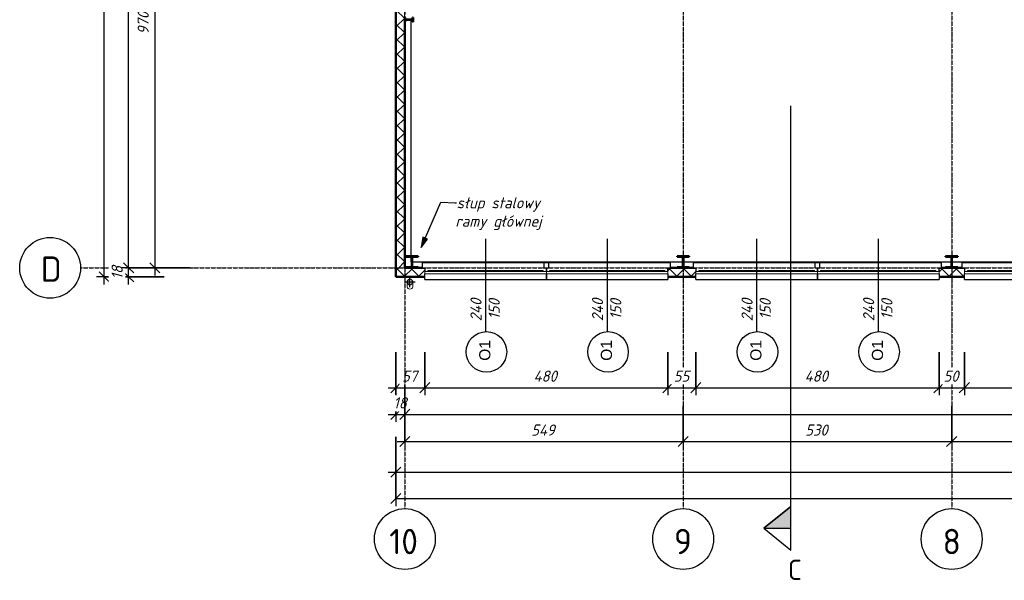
# Model space of a CAD drawing. Header units: millimetres. Extents: x -31072 to 35108, y -23925 to 16310.
# Tile 1 of 10: x -31072 to -11639, y -23826 to -12755. Entities that reach past the tile are written whole.
import ezdxf

# ---------------------------------------------------------------- set-up
doc = ezdxf.new("R2010")
doc.units = ezdxf.units.MM
doc.linetypes.add('Linia osi', pattern=[14, 6, -3, 2, -3])
for name, color, linetype, lineweight in [('A-ANNO-DIMS', 211, 'Continuous', 20), ('A-ANNO-DIMS-100', 211, 'Continuous', 20), ('A-GENM', 13, 'Continuous', 25), ('A-GLAZ', 151, 'Continuous', 25), ('A-GLAZ-IDEN', 152, 'Continuous', 25), ('A-GLAZ-SILL', 1, 'Continuous', 25), ('A-WALL', 113, 'Continuous', 25), ('A-WALL-PATT', 111, 'Continuous', 50), ('G-ANNO-SYMB', 111, 'Continuous', 20), ('G-ANNO-TEXT', 231, 'Continuous', 20), ('S-COLS', 52, 'Continuous', 25), ('S-GRID', 1, 'Continuous', 20), ('S-GRID-IDEN', 1, 'Continuous', 25)]:
    doc.layers.add(name, color=color, linetype=linetype, lineweight=lineweight)
doc.styles.add('Arial', font='arial.ttf', dxfattribs={"height": 220})
doc.styles.add('GOST Common', font='GOST_Common.ttf', dxfattribs={"height": 500})
doc.styles.add('GOST Common_B', font='txt', dxfattribs={"height": 400})
doc.styles.add('GOST Common_I', font='GOST_Common Italic.ttf', dxfattribs={"height": 220})
doc.dimstyles.new('Zasieczka', dxfattribs={"dimscale": 304.8, "dimtxt": 221.257299, "dimasz": 0.656168, "dimexe": 0.492126, "dimexo": 0.0625, "dimgap": 0.164042, "dimtad": 1, "dimdec": 0, "dimlfac": 0.1, "dimzin": 0, "dimdsep": 46, "dimtxsty": 'GOST Common_I', "dimblk1": 'OBLIQUE', "dimblk2": 'OBLIQUE', "dimsah": 1, "dimcen": 0.09, "dimdle": 0.492126, "dimadec": 1, "dimazin": 0, "dimtfac": 1, "dimtdec": 4, "dimtix": 1, "dimtmove": 0, "dimatfit": 3, "dimfxl": 2.296588, "dimfxlon": 1, "dimtvp": 1, "dimtfill": 1, "dimtolj": 1, "dimtzin": 0, "dimlwd": 25, "dimlwe": 25, "dimarcsym": 2})
pattern_1 = [(45, (0, 0), (-141.4214, 141.4214), []), (135, (0, 0), (-141.4214, -141.4214), [])]

# ---------------------------------------------------------------- blocks, each defined once
blk = doc.blocks.new('1-2 - 240x150-1907368-Parter')
at = {"layer": 'A-GLAZ', "lineweight": 20}
for p, q in [((-1200, 30), (1200, 30)), ((-1200, -20), (-1200, 30)), ((1200, 30), (1200, -20)), ((1200, -20), (-1200, -20)), ((-1140, -40), (-1140, -20)), ((-10, -40), (-1140, -40)), ((-10, -20), (-10, -40)), ((10, -40), (10, -20)), ((1140, -40), (10, -40)), ((1140, -20), (1140, -40))]:
    blk.add_line(p, q, dxfattribs=at)
at = {"layer": 'A-GLAZ-SILL'}
for p, q in [((-1200, 30), (-1200, 140)), ((1200, 140), (-1200, 140)), ((1200, 140), (1200, 30)), ((-1200, -90), (-1250, -90)), ((-1250, -90), (-1250, -190)), ((-1250, -190), (1250, -190)), ((-1200, -20), (-1200, -90)), ((1200, -90), (1200, -20)), ((1250, -90), (1200, -90)), ((1250, -190), (1250, -90))]:
    blk.add_line(p, q, dxfattribs=at)
blk = doc.blocks.new('Słup HE-A - HEA240-V11-Parter')
at = {"layer": 'S-COLS', "lineweight": 20}
h = blk.add_hatch(dxfattribs=at)
h.set_pattern_fill('FP_19', color=256, style=0, pattern_type=2)
h.set_pattern_definition([(45, (12677.36, 17540.2), (-251.447, 251.447), []), (45, (12677.36, 17921.2), (-251.447, 251.447), [])])
h.paths.add_polyline_path([(-120, -115), (120, -115), (120, -103), (25, -103), (14, -100), (7, -93), (4, -82), (4, 82), (7, 92), (14, 100), (25, 103), (120, 103), (120, 115), (-120, 115), (-120, 103), (-25, 103), (-14, 100), (-7, 92), (-4, 82), (-4, -82), (-7, -93), (-14, -100), (-25, -103), (-120, -103)], flags=0)
at = {"layer": 'S-COLS', "lineweight": 50}
for p, q in [((120, 115), (-120, 115)), ((-120, 115), (-120, 103)), ((-120, 103), (-25, 103)), ((-4, 82), (-4, -82)), ((4, -82), (4, 82)), ((25, 103), (120, 103)), ((120, 103), (120, 115)), ((-25, -103), (-120, -103)), ((-120, -103), (-120, -115)), ((-120, -115), (120, -115)), ((120, -103), (25, -103)), ((120, -115), (120, -103))]:
    blk.add_line(p, q, dxfattribs=at)
for centre, start, end in [((-25, 82), 0, 90), ((25, 82), 90, 180), ((-25, -82), 270, 0), ((25, -82), 180, 270)]:
    blk.add_arc(centre, 21, start, end, dxfattribs=at)
blk = doc.blocks.new('Słup HE-A - HEA240-V12-Parter')
at = {"layer": 'S-COLS', "lineweight": 20}
h = blk.add_hatch(dxfattribs=at)
h.set_pattern_fill('FP_20', color=256, style=0, pattern_type=2)
h.set_pattern_definition([(45, (17977.36, 17540.2), (-251.447, 251.447), []), (45, (17977.36, 17921.2), (-251.447, 251.447), [])])
h.paths.add_polyline_path([(-120, -115), (120, -115), (120, -103), (25, -103), (14, -100), (7, -93), (4, -82), (4, 82), (7, 92), (14, 100), (25, 103), (120, 103), (120, 115), (-120, 115), (-120, 103), (-25, 103), (-14, 100), (-7, 92), (-4, 82), (-4, -82), (-7, -93), (-14, -100), (-25, -103), (-120, -103)], flags=0)
at = {"layer": 'S-COLS', "lineweight": 50}
for p, q in [((120, 115), (-120, 115)), ((-120, 115), (-120, 103)), ((-120, 103), (-25, 103)), ((-4, 82), (-4, -82)), ((4, -82), (4, 82)), ((25, 103), (120, 103)), ((120, 103), (120, 115)), ((-25, -103), (-120, -103)), ((-120, -103), (-120, -115)), ((-120, -115), (120, -115)), ((120, -103), (25, -103)), ((120, -115), (120, -103))]:
    blk.add_line(p, q, dxfattribs=at)
for centre, start, end in [((-25, 82), 0, 90), ((25, 82), 90, 180), ((-25, -82), 270, 0), ((25, -82), 180, 270)]:
    blk.add_arc(centre, 21, start, end, dxfattribs=at)
blk = doc.blocks.new('Słup HE-A - HEA240-V13-Parter')
at = {"layer": 'S-COLS', "lineweight": 20}
h = blk.add_hatch(dxfattribs=at)
h.set_pattern_fill('FP_21', color=256, style=0, pattern_type=2)
h.set_pattern_definition([(45, (23327.36, 17540.2), (-251.447, 251.447), []), (45, (23327.36, 17921.2), (-251.447, 251.447), [])])
h.paths.add_polyline_path([(-120, -115), (120, -115), (120, -103), (25, -103), (14, -100), (7, -93), (4, -82), (4, 82), (7, 92), (14, 100), (25, 103), (120, 103), (120, 115), (-120, 115), (-120, 103), (-25, 103), (-14, 100), (-7, 92), (-4, 82), (-4, -82), (-7, -93), (-14, -100), (-25, -103), (-120, -103)], flags=0)
at = {"layer": 'S-COLS', "lineweight": 50}
for p, q in [((120, 115), (-120, 115)), ((-120, 115), (-120, 103)), ((-120, 103), (-25, 103)), ((-4, 82), (-4, -82)), ((4, -82), (4, 82)), ((25, 103), (120, 103)), ((120, 103), (120, 115)), ((-25, -103), (-120, -103)), ((-120, -103), (-120, -115)), ((-120, -115), (120, -115)), ((120, -103), (25, -103)), ((120, -115), (120, -103))]:
    blk.add_line(p, q, dxfattribs=at)
for centre, start, end in [((-25, 82), 0, 90), ((25, 82), 90, 180), ((-25, -82), 270, 0), ((25, -82), 180, 270)]:
    blk.add_arc(centre, 21, start, end, dxfattribs=at)
blk = doc.blocks.new('Słup IPE - IPE160-1946345-Parter')
at = {"layer": 'S-COLS', "lineweight": 20}
h = blk.add_hatch(dxfattribs=at)
h.set_pattern_fill('FP_30', color=256, style=0, pattern_type=2)
h.set_pattern_definition([(315, (12754.86, -23389.18), (251.447, 251.447), []), (315, (13135.86, -23389.18), (251.447, 251.447), [])])
h.paths.add_polyline_path([(-41, -73), (-41, -80), (41, -80), (41, -73), (11, -73), (5, -70), (2, -64), (2, 64), (5, 70), (11, 73), (41, 73), (41, 80), (-41, 80), (-41, 73), (-12, 73), (-5, 70), (-3, 64), (-3, -64), (-5, -70), (-12, -73)], flags=0)
at = {"layer": 'S-COLS', "lineweight": 50}
for p, q in [((41, 80), (-41, 80)), ((-41, 80), (-41, 73)), ((-41, 73), (-12, 73)), ((-3, 64), (-3, -64)), ((2, -64), (2, 64)), ((11, 73), (41, 73)), ((41, 73), (41, 80)), ((-12, -73), (-41, -73)), ((-41, -73), (-41, -80)), ((-41, -80), (41, -80)), ((41, -73), (11, -73)), ((41, -80), (41, -73))]:
    blk.add_line(p, q, dxfattribs=at)
for centre, start, end in [((-12, 64), 0, 90), ((11, 64), 90, 180), ((-12, -64), 270, 0), ((11, -64), 180, 270)]:
    blk.add_arc(centre, 9, start, end, dxfattribs=at)
blk = doc.blocks.new('Rura spustowa- ściana - 110-1924162-Parter')
at = {"layer": 'A-GENM', "lineweight": 20}
for p, q in [((70, 290), (70, 190)), ((180, 190), (180, 290))]:
    blk.add_line(p, q, dxfattribs=at)
at = {"layer": 'A-GENM'}
for p, q in [((125, 290), (125, 90)), ((25, 190), (225, 190))]:
    blk.add_line(p, q, dxfattribs=at)
for start, end in [(0, 180), (180, 360)]:
    blk.add_arc((125, 190), 55, start, end, dxfattribs=at)
at = {"layer": 'A-GENM', "lineweight": 20}
for start, end in [(0, 180), (180, 0)]:
    blk.add_arc((125, 190), 55, start, end, dxfattribs=at)
blk.add_ellipse((125, 290), major_axis=(-55, 0), ratio=0.707107, start_param=3.141593, end_param=6.283185, dxfattribs=at)
for points, knots in [([(70, 190), (70, 195), (71, 202), (73, 209), (75, 212)], [0, 0, 0, 0, 0.0833333, 0.1297812, 0.1297812, 0.1297812, 0.1297812]), ([(76, 215), (76, 216), (78, 219), (81, 224), (85, 228), (88, 231), (89, 232)], [0.1506351, 0.1506351, 0.1506351, 0.1506351, 0.1666667, 0.2083333, 0.25, 0.2749108, 0.2749108, 0.2749108, 0.2749108]), ([(92, 234), (94, 236), (100, 239), (107, 242), (112, 243), (112, 243)], [0.2985189, 0.2985189, 0.2985189, 0.2985189, 0.3333333, 0.4166667, 0.4244677, 0.4244677, 0.4244677, 0.4244677]), ([(138, 243), (138, 243), (143, 242), (150, 239), (156, 236), (158, 234)], [0.5755323, 0.5755323, 0.5755323, 0.5755323, 0.5833333, 0.6666667, 0.7014811, 0.7014811, 0.7014811, 0.7014811]), ([(161, 232), (162, 231), (165, 228), (169, 224), (172, 219), (174, 216), (174, 215)], [0.7250892, 0.7250892, 0.7250892, 0.7250892, 0.75, 0.7916667, 0.8333333, 0.8493649, 0.8493649, 0.8493649, 0.8493649]), ([(175, 212), (177, 209), (179, 202), (180, 195), (180, 190)], [0.8702188, 0.8702188, 0.8702188, 0.8702188, 0.9166667, 1, 1, 1, 1]), ([(75, 168), (73, 171), (71, 178), (70, 185), (70, 190)], [0.8702188, 0.8702188, 0.8702188, 0.8702188, 0.9166667, 1, 1, 1, 1]), ([(89, 148), (88, 149), (85, 152), (81, 156), (78, 161), (76, 164), (76, 165)], [0.7250892, 0.7250892, 0.7250892, 0.7250892, 0.75, 0.7916667, 0.8333333, 0.8493649, 0.8493649, 0.8493649, 0.8493649]), ([(112, 137), (112, 137), (107, 138), (100, 141), (94, 144), (92, 146)], [0.5755323, 0.5755323, 0.5755323, 0.5755323, 0.5833333, 0.6666667, 0.7014811, 0.7014811, 0.7014811, 0.7014811]), ([(158, 146), (156, 144), (150, 141), (143, 138), (138, 137), (138, 137)], [0.2985189, 0.2985189, 0.2985189, 0.2985189, 0.3333333, 0.4166667, 0.4244677, 0.4244677, 0.4244677, 0.4244677]), ([(174, 165), (174, 164), (172, 161), (169, 156), (165, 152), (162, 149), (161, 148)], [0.1506351, 0.1506351, 0.1506351, 0.1506351, 0.1666667, 0.2083333, 0.25, 0.2749108, 0.2749108, 0.2749108, 0.2749108]), ([(180, 190), (180, 185), (179, 178), (177, 171), (175, 168)], [0, 0, 0, 0, 0.0833333, 0.1297812, 0.1297812, 0.1297812, 0.1297812])]:
    blk.add_open_spline(points, degree=3, knots=knots, dxfattribs=at)
for points in [[(114, 244), (118, 245), (125, 245), (132, 245), (136, 244)], [(136, 136), (132, 135), (125, 135), (118, 135), (114, 136)]]:
    blk.add_open_spline(points, degree=3, dxfattribs=at)
blk = doc.blocks.new('DIMBLOCK1-Parter')
at = {"layer": 'A-ANNO-DIMS-100', "lineweight": 25}
for p, q in [((-23649, -20990), (-23649, -21840)), ((-23649, -21690), (-23649, -20990)), ((17353, -20990), (17353, -21840)), ((17353, -21690), (17353, -20990)), ((-23799, -21690), (17353, -21690))]:
    blk.add_line(p, q, dxfattribs=at)
at = {"layer": 'A-ANNO-DIMS-100', "lineweight": 35}
for p, q in [((-23649, -21690), (-23749, -21790)), ((-23649, -21690), (-23549, -21590)), ((17353, -21690), (17253, -21790)), ((17353, -21690), (17453, -21590))]:
    blk.add_line(p, q, dxfattribs=at)
at = {"layer": 'A-ANNO-DIMS-100', "color": 0, "lineweight": 25, "insert": (-3458, -21353), "char_height": 220, "width": 742.52, "attachment_point": 1, "line_spacing_factor": 1.022761, "style": 'GOST Common_I', "bg_fill": 3, "box_fill_scale": 1.25, "bg_fill_color": 256, "bg_fill_true_color": 13158600, "bg_fill_transparency": 0}
blk.add_mtext('4100', dxfattribs=at)
blk = doc.blocks.new('_Oblique')
at = {"color": 0, "linetype": 'ByBlock', "lineweight": -2}
blk.add_line((-0.5, -0.5), (0.5, 0.5), dxfattribs=at)
blk = doc.blocks.new('DIMBLOCK6-Parter')
at = {"layer": 'A-ANNO-DIMS-100', "lineweight": 25}
for p, q in [((-23649, -21509), (-23649, -22359)), ((-23649, -22209), (-23649, -21509)), ((29353, -21509), (29353, -22359)), ((29353, -22209), (29353, -21509)), ((-23649, -22209), (29503, -22209))]:
    blk.add_line(p, q, dxfattribs=at)
at = {"layer": 'A-ANNO-DIMS-100', "lineweight": 35}
for p, q in [((-23649, -22209), (-23549, -22109)), ((29353, -22209), (29453, -22109)), ((-23649, -22209), (-23749, -22309)), ((29353, -22209), (29253, -22309))]:
    blk.add_line(p, q, dxfattribs=at)
at = {"layer": 'A-ANNO-DIMS-100', "color": 0, "lineweight": 25, "insert": (2529, -21872), "char_height": 220, "width": 774.03, "attachment_point": 1, "line_spacing_factor": 1.022761, "style": 'GOST Common_I', "bg_fill": 3, "box_fill_scale": 1.25, "bg_fill_color": 256, "bg_fill_true_color": 13158600, "bg_fill_transparency": 0}
blk.add_mtext('5300', dxfattribs=at)
blk = doc.blocks.new('DIMBLOCK7-Parter')
at = {"layer": 'A-ANNO-DIMS-100', "lineweight": 35}
for p, q in [((-29406, 2490), (-29506, 2590)), ((-29406, 2490), (-29306, 2390)), ((-29406, -17835), (-29506, -17735)), ((-29406, -17835), (-29306, -17935))]:
    blk.add_line(p, q, dxfattribs=at)
at = {"layer": 'A-ANNO-DIMS-100', "lineweight": 25}
for p, q in [((-29406, -17985), (-29406, 2640)), ((-28706, 2490), (-29556, 2490)), ((-29406, 2490), (-28706, 2490)), ((-28706, -17835), (-29556, -17835)), ((-29406, -17835), (-28706, -17835))]:
    blk.add_line(p, q, dxfattribs=at)
at = {"layer": 'A-ANNO-DIMS-100', "color": 0, "lineweight": 25, "insert": (-29743, -7995), "char_height": 220, "width": 774.03, "attachment_point": 1, "rotation": 90, "line_spacing_factor": 1.022761, "style": 'GOST Common_I', "bg_fill": 3, "box_fill_scale": 1.25, "bg_fill_color": 256, "bg_fill_true_color": 13158600, "bg_fill_transparency": 0}
blk.add_mtext('2033', dxfattribs=at)
blk = doc.blocks.new('Siatka - Oś 6mm-1781598-Parter')
at = {"layer": 'S-GRID-IDEN'}
blk.add_circle((0, -0.01), 6, dxfattribs=at)
blk = doc.blocks.new('Przekrój - symbol przekroju-1790963-Parter')
at = {"layer": 'G-ANNO-SYMB'}
blk.add_hatch(color=256, dxfattribs=at).paths.add_polyline_path([(1.5, 0), (1.5, 5.33), (5.81, 0)], flags=0)
at = {"layer": 'G-ANNO-SYMB', "lineweight": 25}
for p, q in [((1.5, 5.33), (-2.82, 0)), ((1.5, 5.33), (1.5, 0)), ((1.5, 5.33), (5.81, 0)), ((5.81, 0), (1.5, 5.33)), ((1.5, 5.33), (1.5, 0)), ((-2.82, 0), (5.81, 0)), ((1.5, 0), (5.81, 0))]:
    blk.add_line(p, q, dxfattribs=at)
blk = doc.blocks.new('DIMBLOCK10-Parter')
at = {"layer": 'A-ANNO-DIMS-100', "lineweight": 25}
for p, q in [((-23649, -19849), (-23649, -20699)), ((-23649, -20549), (-23649, -19849)), ((-23469, -19849), (-23469, -20699)), ((-23469, -20549), (-23469, -19849)), ((-23799, -20549), (-23469, -20549))]:
    blk.add_line(p, q, dxfattribs=at)
at = {"layer": 'A-ANNO-DIMS-100', "lineweight": 35}
for p, q in [((-23649, -20549), (-23749, -20649)), ((-23649, -20549), (-23549, -20449)), ((-23469, -20549), (-23569, -20649)), ((-23469, -20549), (-23369, -20449))]:
    blk.add_line(p, q, dxfattribs=at)
at = {"layer": 'A-ANNO-DIMS-100', "color": 0, "lineweight": 25, "insert": (-23696, -20212), "char_height": 220, "width": 328.51, "attachment_point": 1, "line_spacing_factor": 1.022761, "style": 'GOST Common_I', "bg_fill": 3, "box_fill_scale": 1.25, "bg_fill_color": 256, "bg_fill_true_color": 13158600, "bg_fill_transparency": 0}
blk.add_mtext('18', dxfattribs=at)
blk = doc.blocks.new('DIMBLOCK11-Parter')
at = {"layer": 'A-ANNO-DIMS-100', "lineweight": 25}
for p, q in [((-23469, -19849), (-23469, -20699)), ((-23469, -20549), (-23469, -19849)), ((17173, -19849), (17173, -20699)), ((17173, -20549), (17173, -19849)), ((-23469, -20549), (17173, -20549))]:
    blk.add_line(p, q, dxfattribs=at)
at = {"layer": 'A-ANNO-DIMS-100', "lineweight": 35}
for p, q in [((-23469, -20549), (-23569, -20649)), ((-23469, -20549), (-23369, -20449)), ((17173, -20549), (17073, -20649)), ((17173, -20549), (17273, -20449))]:
    blk.add_line(p, q, dxfattribs=at)
at = {"layer": 'A-ANNO-DIMS-100', "color": 0, "lineweight": 25, "insert": (-3493, -20212), "char_height": 220, "width": 828.03, "attachment_point": 1, "line_spacing_factor": 1.022761, "style": 'GOST Common_I', "bg_fill": 3, "box_fill_scale": 1.25, "bg_fill_color": 256, "bg_fill_true_color": 13158600, "bg_fill_transparency": 0}
blk.add_mtext('4064', dxfattribs=at)
blk = doc.blocks.new('DIMBLOCK15-Parter')
at = {"layer": 'A-ANNO-DIMS-100', "lineweight": 25}
for p, q in [((-23649, -19322), (-23649, -20172)), ((-23649, -20022), (-23649, -19322)), ((-23077, -19322), (-23077, -20172)), ((-23077, -20022), (-23077, -19322)), ((-23799, -20022), (-23077, -20022))]:
    blk.add_line(p, q, dxfattribs=at)
at = {"layer": 'A-ANNO-DIMS-100', "lineweight": 35}
for p, q in [((-23649, -20022), (-23549, -19922)), ((-23077, -20022), (-22977, -19922)), ((-23649, -20022), (-23749, -20122)), ((-23077, -20022), (-23177, -20122))]:
    blk.add_line(p, q, dxfattribs=at)
at = {"layer": 'A-ANNO-DIMS-100', "color": 0, "lineweight": 25, "insert": (-23525, -19684), "char_height": 220, "width": 387.01, "attachment_point": 1, "line_spacing_factor": 1.022761, "style": 'GOST Common_I', "bg_fill": 3, "box_fill_scale": 1.25, "bg_fill_color": 256, "bg_fill_true_color": 13158600, "bg_fill_transparency": 0}
blk.add_mtext('57', dxfattribs=at)
blk = doc.blocks.new('DIMBLOCK16-Parter')
at = {"layer": 'A-ANNO-DIMS-100', "lineweight": 25}
for p, q in [((-23077, -19322), (-23077, -20172)), ((-23077, -20022), (-23077, -19322)), ((-18277, -19322), (-18277, -20172)), ((-18277, -20022), (-18277, -19322)), ((-23077, -20022), (-18277, -20022))]:
    blk.add_line(p, q, dxfattribs=at)
at = {"layer": 'A-ANNO-DIMS-100', "lineweight": 35}
for p, q in [((-23077, -20022), (-22977, -19922)), ((-18277, -20022), (-18177, -19922)), ((-23077, -20022), (-23177, -20122)), ((-18277, -20022), (-18377, -20122))]:
    blk.add_line(p, q, dxfattribs=at)
at = {"layer": 'A-ANNO-DIMS-100', "color": 0, "lineweight": 25, "insert": (-20930, -19684), "char_height": 220, "width": 607.52, "attachment_point": 1, "line_spacing_factor": 1.022761, "style": 'GOST Common_I', "bg_fill": 3, "box_fill_scale": 1.25, "bg_fill_color": 256, "bg_fill_true_color": 13158600, "bg_fill_transparency": 0}
blk.add_mtext('480', dxfattribs=at)
blk = doc.blocks.new('DIMBLOCK17-Parter')
at = {"layer": 'A-ANNO-DIMS-100', "lineweight": 25}
for p, q in [((-18277, -19322), (-18277, -20172)), ((-18277, -20022), (-18277, -19322)), ((-17727, -19322), (-17727, -20172)), ((-17727, -20022), (-17727, -19322)), ((-18277, -20022), (-17727, -20022))]:
    blk.add_line(p, q, dxfattribs=at)
at = {"layer": 'A-ANNO-DIMS-100', "lineweight": 35}
for p, q in [((-18277, -20022), (-18177, -19922)), ((-17727, -20022), (-17627, -19922)), ((-18277, -20022), (-18377, -20122)), ((-17727, -20022), (-17827, -20122))]:
    blk.add_line(p, q, dxfattribs=at)
at = {"layer": 'A-ANNO-DIMS-100', "color": 0, "lineweight": 25, "insert": (-18164, -19684), "char_height": 220, "width": 387.01, "attachment_point": 1, "line_spacing_factor": 1.022761, "style": 'GOST Common_I', "bg_fill": 3, "box_fill_scale": 1.25, "bg_fill_color": 256, "bg_fill_true_color": 13158600, "bg_fill_transparency": 0}
blk.add_mtext('55', dxfattribs=at)
blk = doc.blocks.new('DIMBLOCK18-Parter')
at = {"layer": 'A-ANNO-DIMS-100', "lineweight": 25}
for p, q in [((-17727, -19322), (-17727, -20172)), ((-17727, -20022), (-17727, -19322)), ((-12927, -19322), (-12927, -20172)), ((-12927, -20022), (-12927, -19322)), ((-17727, -20022), (-12927, -20022))]:
    blk.add_line(p, q, dxfattribs=at)
at = {"layer": 'A-ANNO-DIMS-100', "lineweight": 35}
for p, q in [((-17727, -20022), (-17627, -19922)), ((-12927, -20022), (-12827, -19922)), ((-17727, -20022), (-17827, -20122)), ((-12927, -20022), (-13027, -20122))]:
    blk.add_line(p, q, dxfattribs=at)
at = {"layer": 'A-ANNO-DIMS-100', "color": 0, "lineweight": 25, "insert": (-15580, -19684), "char_height": 220, "width": 607.52, "attachment_point": 1, "line_spacing_factor": 1.022761, "style": 'GOST Common_I', "bg_fill": 3, "box_fill_scale": 1.25, "bg_fill_color": 256, "bg_fill_true_color": 13158600, "bg_fill_transparency": 0}
blk.add_mtext('480', dxfattribs=at)
blk = doc.blocks.new('DIMBLOCK19-Parter')
at = {"layer": 'A-ANNO-DIMS-100', "lineweight": 25}
for p, q in [((-12927, -19322), (-12927, -20172)), ((-12927, -20022), (-12927, -19322)), ((-12427, -19322), (-12427, -20172)), ((-12427, -20022), (-12427, -19322)), ((-12927, -20022), (-12427, -20022))]:
    blk.add_line(p, q, dxfattribs=at)
at = {"layer": 'A-ANNO-DIMS-100', "lineweight": 35}
for p, q in [((-12927, -20022), (-12827, -19922)), ((-12427, -20022), (-12327, -19922)), ((-12927, -20022), (-13027, -20122)), ((-12427, -20022), (-12527, -20122))]:
    blk.add_line(p, q, dxfattribs=at)
at = {"layer": 'A-ANNO-DIMS-100', "color": 0, "lineweight": 25, "insert": (-12839, -19684), "char_height": 220, "width": 387.01, "attachment_point": 1, "line_spacing_factor": 1.022761, "style": 'GOST Common_I', "bg_fill": 3, "box_fill_scale": 1.25, "bg_fill_color": 256, "bg_fill_true_color": 13158600, "bg_fill_transparency": 0}
blk.add_mtext('50', dxfattribs=at)
blk = doc.blocks.new('DIMBLOCK20-Parter')
at = {"layer": 'A-ANNO-DIMS-100', "lineweight": 25}
for p, q in [((-12427, -19322), (-12427, -20172)), ((-12427, -20022), (-12427, -19322)), ((-7627, -19322), (-7627, -20172)), ((-7627, -20022), (-7627, -19322)), ((-12427, -20022), (-7627, -20022))]:
    blk.add_line(p, q, dxfattribs=at)
at = {"layer": 'A-ANNO-DIMS-100', "lineweight": 35}
for p, q in [((-12427, -20022), (-12327, -19922)), ((-7627, -20022), (-7527, -19922)), ((-12427, -20022), (-12527, -20122)), ((-7627, -20022), (-7727, -20122))]:
    blk.add_line(p, q, dxfattribs=at)
at = {"layer": 'A-ANNO-DIMS-100', "color": 0, "lineweight": 25, "insert": (-10280, -19684), "char_height": 220, "width": 607.52, "attachment_point": 1, "line_spacing_factor": 1.022761, "style": 'GOST Common_I', "bg_fill": 3, "box_fill_scale": 1.25, "bg_fill_color": 256, "bg_fill_true_color": 13158600, "bg_fill_transparency": 0}
blk.add_mtext('480', dxfattribs=at)
blk = doc.blocks.new('DIMBLOCK35-Parter')
at = {"layer": 'A-ANNO-DIMS-100', "lineweight": 25}
for p, q in [((-23469, -20386), (-23469, -21236)), ((-23469, -21086), (-23469, -20386)), ((-17977, -20386), (-17977, -21236)), ((-17977, -21086), (-17977, -20386)), ((-23619, -21086), (-17977, -21086))]:
    blk.add_line(p, q, dxfattribs=at)
at = {"layer": 'A-ANNO-DIMS-100', "lineweight": 35}
for p, q in [((-23469, -21086), (-23369, -20986)), ((-17977, -21086), (-17877, -20986)), ((-23469, -21086), (-23569, -21186)), ((-17977, -21086), (-18077, -21186))]:
    blk.add_line(p, q, dxfattribs=at)
at = {"layer": 'A-ANNO-DIMS-100', "color": 0, "lineweight": 25, "insert": (-20976, -20749), "char_height": 220, "width": 607.52, "attachment_point": 1, "line_spacing_factor": 1.022761, "style": 'GOST Common_I', "bg_fill": 3, "box_fill_scale": 1.25, "bg_fill_color": 256, "bg_fill_true_color": 13158600, "bg_fill_transparency": 0}
blk.add_mtext('549', dxfattribs=at)
blk = doc.blocks.new('DIMBLOCK36-Parter')
at = {"layer": 'A-ANNO-DIMS-100', "lineweight": 25}
for p, q in [((-17977, -20386), (-17977, -21236)), ((-17977, -21086), (-17977, -20386)), ((-12677, -20386), (-12677, -21236)), ((-12677, -21086), (-12677, -20386)), ((-17977, -21086), (-12677, -21086))]:
    blk.add_line(p, q, dxfattribs=at)
at = {"layer": 'A-ANNO-DIMS-100', "lineweight": 35}
for p, q in [((-17977, -21086), (-17877, -20986)), ((-12677, -21086), (-12577, -20986)), ((-17977, -21086), (-18077, -21186)), ((-12677, -21086), (-12777, -21186))]:
    blk.add_line(p, q, dxfattribs=at)
at = {"layer": 'A-ANNO-DIMS-100', "color": 0, "lineweight": 25, "insert": (-15569, -20749), "char_height": 220, "width": 580.52, "attachment_point": 1, "line_spacing_factor": 1.022761, "style": 'GOST Common_I', "bg_fill": 3, "box_fill_scale": 1.25, "bg_fill_color": 256, "bg_fill_true_color": 13158600, "bg_fill_transparency": 0}
blk.add_mtext('530', dxfattribs=at)
blk = doc.blocks.new('DIMBLOCK37-Parter')
at = {"layer": 'A-ANNO-DIMS-100', "lineweight": 25}
for p, q in [((-12677, -20386), (-12677, -21236)), ((-12677, -21086), (-12677, -20386)), ((-7377, -20386), (-7377, -21236)), ((-7377, -21086), (-7377, -20386)), ((-12677, -21086), (-7377, -21086))]:
    blk.add_line(p, q, dxfattribs=at)
at = {"layer": 'A-ANNO-DIMS-100', "lineweight": 35}
for p, q in [((-12677, -21086), (-12577, -20986)), ((-7377, -21086), (-7277, -20986)), ((-12677, -21086), (-12777, -21186)), ((-7377, -21086), (-7477, -21186))]:
    blk.add_line(p, q, dxfattribs=at)
at = {"layer": 'A-ANNO-DIMS-100', "color": 0, "lineweight": 25, "insert": (-10269, -20749), "char_height": 220, "width": 580.52, "attachment_point": 1, "line_spacing_factor": 1.022761, "style": 'GOST Common_I', "bg_fill": 3, "box_fill_scale": 1.25, "bg_fill_color": 256, "bg_fill_true_color": 13158600, "bg_fill_transparency": 0}
blk.add_mtext('530', dxfattribs=at)
blk = doc.blocks.new('DIMBLOCK44-Parter')
at = {"layer": 'A-ANNO-DIMS-100', "lineweight": 25}
for p, q in [((-28222, -17655), (-29072, -17655)), ((-28922, -17985), (-28922, -17655)), ((-28922, -17655), (-28222, -17655)), ((-28222, -17835), (-29072, -17835)), ((-28922, -17835), (-28222, -17835))]:
    blk.add_line(p, q, dxfattribs=at)
at = {"layer": 'A-ANNO-DIMS-100', "lineweight": 35}
for p, q in [((-28922, -17655), (-29022, -17555)), ((-28922, -17655), (-28822, -17755)), ((-28922, -17835), (-29022, -17735)), ((-28922, -17835), (-28822, -17935))]:
    blk.add_line(p, q, dxfattribs=at)
at = {"layer": 'A-ANNO-DIMS-100', "color": 0, "lineweight": 25, "insert": (-29259, -17882), "char_height": 220, "width": 328.51, "attachment_point": 1, "rotation": 90, "line_spacing_factor": 1.022761, "style": 'GOST Common_I', "bg_fill": 3, "box_fill_scale": 1.25, "bg_fill_color": 256, "bg_fill_true_color": 13158600, "bg_fill_transparency": 0}
blk.add_mtext('18', dxfattribs=at)
blk = doc.blocks.new('DIMBLOCK45-Parter')
at = {"layer": 'A-ANNO-DIMS-100', "lineweight": 35}
for p, q in [((-28922, 2490), (-29022, 2590)), ((-28922, 2490), (-28822, 2390)), ((-28922, -17655), (-29022, -17555)), ((-28922, -17655), (-28822, -17755))]:
    blk.add_line(p, q, dxfattribs=at)
at = {"layer": 'A-ANNO-DIMS-100', "lineweight": 25}
for p, q in [((-28922, -17655), (-28922, 2640)), ((-28222, 2490), (-29072, 2490)), ((-28922, 2490), (-28222, 2490)), ((-28222, -17655), (-29072, -17655)), ((-28922, -17655), (-28222, -17655))]:
    blk.add_line(p, q, dxfattribs=at)
at = {"layer": 'A-ANNO-DIMS-100', "color": 0, "lineweight": 25, "insert": (-29259, -7881), "char_height": 220, "width": 715.52, "attachment_point": 1, "rotation": 90, "line_spacing_factor": 1.022761, "style": 'GOST Common_I', "bg_fill": 3, "box_fill_scale": 1.25, "bg_fill_color": 256, "bg_fill_true_color": 13158600, "bg_fill_transparency": 0}
blk.add_mtext('2015', dxfattribs=at)
blk = doc.blocks.new('DIMBLOCK48-Parter')
at = {"layer": 'A-ANNO-DIMS-100', "lineweight": 25}
for p, q in [((-27706, -7955), (-28556, -7955)), ((-28406, -7955), (-28406, -17805)), ((-28406, -7955), (-27706, -7955)), ((-27706, -17655), (-28556, -17655)), ((-28406, -17655), (-27706, -17655))]:
    blk.add_line(p, q, dxfattribs=at)
at = {"layer": 'A-ANNO-DIMS-100', "lineweight": 35}
for p, q in [((-28406, -7955), (-28506, -7855)), ((-28406, -7955), (-28306, -8055)), ((-28406, -17655), (-28506, -17555)), ((-28406, -17655), (-28306, -17755))]:
    blk.add_line(p, q, dxfattribs=at)
at = {"layer": 'A-ANNO-DIMS-100', "color": 0, "lineweight": 25, "insert": (-28743, -13047), "char_height": 220, "width": 580.52, "attachment_point": 1, "rotation": 90, "line_spacing_factor": 1.022761, "style": 'GOST Common_I', "bg_fill": 3, "box_fill_scale": 1.25, "bg_fill_color": 256, "bg_fill_true_color": 13158600, "bg_fill_transparency": 0}
blk.add_mtext('970', dxfattribs=at)
blk = doc.blocks.new('O_L - --1481924-Parter')
at = {"layer": 'A-GLAZ-IDEN'}
blk.add_line((0, 21.47), (0, 3.16), dxfattribs=at)
blk.add_circle((0.17, -0.83), 4, dxfattribs=at)

msp = doc.modelspace()

# ---------------------------------------------------------------- hatches: boundary and pattern name
at = {"layer": 'A-WALL-PATT', "lineweight": 20}
h = msp.add_hatch(dxfattribs=at)
h.set_pattern_fill('FP_6', color=256, style=0, pattern_type=2)
h.set_pattern_definition(pattern_1)
h.paths.add_polyline_path([(-23479.2, -17665.2), (-23479.2, 2489.8), (-23639.2, 2489.8), (-23639.2, -17665.2)], flags=0)
h = msp.add_hatch(dxfattribs=at)
h.set_pattern_fill('FP_6', color=256, style=0, pattern_type=2)
h.set_pattern_definition(pattern_1)
h.paths.add_polyline_path([(16811.3, -17825.2), (17342.6, -17825.2), (17342.6, -17665.2), (16372.6, -17665.2), (16372.6, -17825.2)], flags=0)
h.paths.add_polyline_path([(11572.6, -17825.2), (11572.6, -17665.2), (10272.6, -17665.2), (10272.6, -17825.2)], flags=0)
h.paths.add_polyline_path([(5472.6, -17825.2), (5472.6, -17665.2), (4172.6, -17665.2), (4172.6, -17825.2), (4210.6, -17825.2)], flags=0)
h.paths.add_polyline_path([(-627.4, -17825.2), (-627.4, -17665.2), (-1927.4, -17665.2), (-1927.4, -17825.2), (-635.8, -17825.2)], flags=0)
h.paths.add_polyline_path([(-6727.4, -17825.2), (-6727.4, -17665.2), (-7627.4, -17665.2), (-7627.4, -17825.2), (-7420.8, -17825.2)], flags=0)
h.paths.add_polyline_path([(-12427.4, -17825.2), (-12427.4, -17665.2), (-12927.4, -17665.2), (-12927.4, -17825.2), (-12751.9, -17825.2)], flags=0)
h.paths.add_polyline_path([(-18277.4, -17825.2), (-17727.4, -17825.2), (-17727.4, -17665.2), (-18277.4, -17665.2), (-18277.4, -17775.2)], flags=0)
h.paths.add_polyline_path([(-23639.2, -17825.2), (-23077.4, -17825.2), (-23077.4, -17665.2), (-23639.2, -17665.2)], flags=0)
at = {"layer": 'G-ANNO-TEXT', "lineweight": 25}
msp.add_hatch(color=10, dxfattribs=at).paths.add_polyline_path([(-23149.6, -17254.2), (-23020.3, -17092.5), (-23118.5, -17049.5)], flags=0)

# ---------------------------------------------------------------- linework, layer by layer
at = {"layer": 'A-WALL', "lineweight": 50}
for p, q in [((-23649.2, 2489.8), (-23649.2, -17835.2)), ((-23469.2, -17655.2), (-23469.2, -12795.9)), ((-23447.4, -17655.2), (-23469.2, -17655.2)), ((-23127.4, -17655.2), (-23207.4, -17655.2)), ((-18097.4, -17655.2), (-18227.4, -17655.2)), ((-17777.4, -17655.2), (-17857.4, -17655.2)), ((-12797.4, -17655.2), (-12877.4, -17655.2)), ((-12477.4, -17655.2), (-12557.4, -17655.2)), ((-23649.2, -17835.2), (-23077.4, -17835.2)), ((-18277.4, -17835.2), (-17727.4, -17835.2)), ((-12927.4, -17835.2), (-12427.4, -17835.2))]:
    msp.add_line(p, q, dxfattribs=at)
at = {"layer": 'A-WALL', "lineweight": 20}
for p, q in [((-23639.2, 2489.8), (-23639.2, -17825.2)), ((-23479.2, 2489.8), (-23479.2, -17665.2)), ((-23077.4, -17665.2), (-23479.2, -17665.2)), ((-17727.4, -17665.2), (-18277.4, -17665.2)), ((-12427.4, -17665.2), (-12927.4, -17665.2)), ((-23077.4, -17825.2), (-23639.2, -17825.2)), ((-17727.4, -17825.2), (-18277.4, -17825.2)), ((-12427.4, -17825.2), (-12927.4, -17825.2))]:
    msp.add_line(p, q, dxfattribs=at)
at = {"layer": 'A-WALL'}
for p, q in [((-23349.2, -12757.4), (-23349.2, -17425.2)), ((-23349.2, -17438), (-23349.2, -17535.2)), ((-23349.2, -17535.2), (-23331.1, -17535.2)), ((-23323.6, -17535.2), (-17981.1, -17535.2)), ((-17973.6, -17535.2), (-12681.1, -17535.2)), ((-12673.6, -17535.2), (-7382.4, -17535.2))]:
    msp.add_line(p, q, dxfattribs=at)
at = {"layer": 'G-ANNO-TEXT', "color": 10, "lineweight": 25}
for p, q in [((-23149.6, -17254.2), (-22758.6, -16361.5)), ((-22758.6, -16361.5), (-22476, -16369.9)), ((-22476, -16369.9), (-22449.5, -16369.9)), ((-23118.5, -17049.5), (-23149.6, -17254.2)), ((-23149.6, -17254.2), (-23020.3, -17092.5)), ((-23020.3, -17092.5), (-23118.5, -17049.5))]:
    msp.add_line(p, q, dxfattribs=at)

# ---------------------------------------------------------------- block references
at = {"layer": 'A-GENM', "lineweight": 20, "rotation": 180}
msp.add_blockref('Rura spustowa- ściana - 110-1924162-Parter', (-23244.2, -17745.2), dxfattribs=at)
at = {"layer": 'A-GLAZ', "rotation": 180}
for p in [(-21877.4, -17745.2), (-19477.4, -17745.2), (-16527.4, -17745.2), (-14127.4, -17745.2), (-11227.4, -17745.2)]:
    msp.add_blockref('1-2 - 240x150-1907368-Parter', p, dxfattribs=at)
at = {"layer": 'S-COLS', "rotation": 89.9999999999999}
msp.add_blockref('Słup IPE - IPE160-1946345-Parter', (-23389.2, -12754.9), dxfattribs=at)
at = {"layer": 'S-COLS'}
for name, p in [('Słup HE-A - HEA240-V13-Parter', (-23327.4, -17540.2)), ('Słup HE-A - HEA240-V12-Parter', (-17977.4, -17540.2)), ('Słup HE-A - HEA240-V11-Parter', (-12677.4, -17540.2))]:
    msp.add_blockref(name, p, dxfattribs=at)
at = {"layer": 'S-GRID-IDEN', "xscale": 99.99999999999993, "yscale": 99.99999999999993, "zscale": 99.99999999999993, "rotation": 269.9999999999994}
msp.add_blockref('Siatka - Oś 6mm-1781598-Parter', (-30471, -17655.2), dxfattribs=at)

# ---------------------------------------------------------------- texts
at = {"layer": 'A-GLAZ-IDEN', "char_height": 220, "attachment_point": 1, "rotation": 90, "style": 'GOST Common_I'}
for s, insert, width in [('240', (-22176.4, -18709.8), 593.249), ('150', (-21817.7, -18673.8), 505.063), ('240', (-19776.4, -18709.8), 593.249), ('150', (-19417.7, -18673.8), 505.063), ('240', (-16826.4, -18709.8), 593.249), ('150', (-16467.7, -18673.8), 505.063), ('240', (-14426.4, -18709.8), 593.249), ('150', (-14067.7, -18673.8), 505.063)]:
    msp.add_mtext(s, dxfattribs=dict(at, insert=insert, width=width))
at = {"layer": 'G-ANNO-SYMB', "insert": (-15909.6, -23419.1), "char_height": 400, "width": 344.726, "attachment_point": 1, "style": 'GOST Common_B'}
msp.add_mtext('\\fGOST Common|b1|i0|c238|p34|;C', dxfattribs=at)
at = {"layer": 'G-ANNO-TEXT', "color": 7, "lineweight": 25, "char_height": 220, "attachment_point": 1, "style": 'GOST Common_I'}
for s, insert, width in [('\\fGOST Common|b0|i1|c238|p34|;s', (-22446.3, -16259.9), 184.388), ('łup stalowy ', (-22294.2, -16259.9), 1859.915), ('ramy głównej', (-22472.8, -16623.7), 2076.371)]:
    msp.add_mtext(s, dxfattribs=dict(at, insert=insert, width=width))
at = {"layer": 'S-GRID-IDEN', "lineweight": 20, "char_height": 500, "attachment_point": 1, "style": 'GOST Common'}
for s, insert, width in [('\\fGOST Common|b0|i0|c238|p34|;D', (-30654.8, -17430.5), 489.029), ('10', (-23777.8, -22810.6), 745.569), ('\\fGOST Common|b0|i0|c238|p34|;9', (-18156.9, -22810.6), 432.911), ('\\fGOST Common|b0|i0|c238|p34|;8', (-12856.9, -22810.6), 432.911)]:
    msp.add_mtext(s, dxfattribs=dict(at, insert=insert, width=width))

# ---------------------------------------------------------------- dimensions: what is measured, and where the dimension line sits
at = {"layer": 'A-ANNO-DIMS', "lineweight": 25}
dim = msp.add_linear_dim(base=(-29405.7678, 2489.8204), p1=(-28705.7678, -17835.1873), p2=(-28705.7678, 2489.8204), angle=90, dimstyle='Zasieczka', override={"dimpost": '<>', "dimfxl": 20325.007665}, dxfattribs=at)
dim.commit()
dim.dimension.update_dxf_attribs({"geometry": 'DIMBLOCK7-Parter', "text_midpoint": (-29565.7678, -7672.6834)})
for base, p1, p2, override, picture, middle in [((-23469.2, -20549.4), (-23649.2, -19849.4), (-23469.2, -19849.4), {"dimpost": '<>', "dimfxl": 180}, 'DIMBLOCK10-Parter', (-23559.2, -20389.4)), ((17352.6, -21690.5), (-23649.2, -20990.5), (17352.6, -20990.5), {"dimpost": '<>', "dimfxl": 41001.8223}, 'DIMBLOCK1-Parter', (-3148.3, -21530.5))]:
    dim = msp.add_linear_dim(base=base, p1=p1, p2=p2, dimstyle='Zasieczka', override=override, dxfattribs=at)
    dim.commit()
    dim.dimension.update_dxf_attribs({"geometry": picture, "text_midpoint": middle})

# ---------------------------------------------------------------- next in the draw order: linework, layer by layer
at = {"layer": 'S-GRID', "linetype": 'Linia osi', "lineweight": 25}
msp.add_line((-29871, -17655.2), (33909, -17655.2), dxfattribs=at)

# ---------------------------------------------------------------- next in the draw order: dimensions: what is measured, and where the dimension line sits
at = {"layer": 'A-ANNO-DIMS', "lineweight": 25}
dim = msp.add_linear_dim(base=(29352.6, -22209), p1=(-23649.2, -21509), p2=(29352.6, -21509), dimstyle='Zasieczka', override={"dimpost": '<>', "dimfxl": 53001.822299}, dxfattribs=at)
dim.commit()
dim.dimension.update_dxf_attribs({"geometry": 'DIMBLOCK6-Parter', "text_midpoint": (2851.7, -22049)})

# ---------------------------------------------------------------- next in the draw order: linework, layer by layer
at = {"layer": 'G-ANNO-SYMB', "lineweight": 30}
msp.add_line((-15849.4, -22948.3), (-15849.4, -14453.8), dxfattribs=at)
at = {"layer": 'S-GRID', "linetype": 'Linia osi', "lineweight": 25}
for p, q in [((-17977.4, 10465.2), (-17977.4, -22411.7)), ((-12677.4, 10465.2), (-12677.4, -22411.7))]:
    msp.add_line(p, q, dxfattribs=at)

# ---------------------------------------------------------------- next in the draw order: block references
at = {"layer": 'G-ANNO-SYMB', "lineweight": 25, "xscale": 99.99999999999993, "yscale": 99.99999999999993, "zscale": 99.99999999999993, "rotation": 90}
msp.add_blockref('Przekrój - symbol przekroju-1790963-Parter', (-15849.4, -22948.3), dxfattribs=at)
at = {"layer": 'S-GRID-IDEN', "xscale": 99.99999999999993, "yscale": 99.99999999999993, "zscale": 99.99999999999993, "rotation": 180}
for p in [(-23469.2, -23011.7), (-17977.4, -23011.7), (-12677.4, -23011.7)]:
    msp.add_blockref('Siatka - Oś 6mm-1781598-Parter', p, dxfattribs=at)

# ---------------------------------------------------------------- next in the draw order: dimensions: what is measured, and where the dimension line sits
at = {"layer": 'A-ANNO-DIMS', "lineweight": 25}
dim = msp.add_linear_dim(base=(-28921.6, -17655.2), p1=(-28221.6, -17835.2), p2=(-28221.6, -17655.2), angle=90, dimstyle='Zasieczka', override={"dimpost": '<>', "dimfxl": 180}, dxfattribs=at)
dim.commit()
dim.dimension.update_dxf_attribs({"geometry": 'DIMBLOCK44-Parter', "text_midpoint": (-29081.6, -17745.2)})

# ---------------------------------------------------------------- next in the draw order: dimensions: what is measured, and where the dimension line sits
dim = msp.add_linear_dim(base=(-28921.5919, 2489.8204), p1=(-28221.5919, -17655.1873), p2=(-28221.5919, 2489.8204), angle=90, dimstyle='Zasieczka', override={"dimpost": '<>', "dimfxl": 20145.007665}, dxfattribs=at)
dim.commit()
dim.dimension.update_dxf_attribs({"geometry": 'DIMBLOCK45-Parter', "text_midpoint": (-29081.5919, -7582.6834)})
dim = msp.add_linear_dim(base=(17172.6, -20549.4), p1=(-23469.2, -19849.4), p2=(17172.6, -19849.4), dimstyle='Zasieczka', override={"dimpost": '<>', "dimfxl": 40641.8223}, dxfattribs=at)
dim.commit()
dim.dimension.update_dxf_attribs({"geometry": 'DIMBLOCK11-Parter', "text_midpoint": (-3148.3, -20389.4)})

# ---------------------------------------------------------------- next in the draw order: dimensions: what is measured, and where the dimension line sits
dim = msp.add_linear_dim(base=(-28405.8, -17655.2), p1=(-27705.8, -7955.2), p2=(-27705.8, -17655.2), angle=90, dimstyle='Zasieczka', override={"dimpost": '<>', "dimfxl": 9700}, dxfattribs=at)
dim.commit()
dim.dimension.update_dxf_attribs({"geometry": 'DIMBLOCK48-Parter', "text_midpoint": (-28567.2, -12805.2)})
dim = msp.add_linear_dim(base=(-23077.4, -20021.8), p1=(-23649.2, -19321.8), p2=(-23077.4, -19321.8), dimstyle='Zasieczka', override={"dimpost": '<>', "dimfxl": 571.8223}, dxfattribs=at)
dim.commit()
dim.dimension.update_dxf_attribs({"geometry": 'DIMBLOCK15-Parter', "text_midpoint": (-23363.3, -19860.4)})

# ---------------------------------------------------------------- next in the draw order: linework, layer by layer
at = {"layer": 'S-GRID', "linetype": 'Linia osi', "lineweight": 25}
msp.add_line((-23469.2, 10465.2), (-23469.2, -22411.7), dxfattribs=at)

# ---------------------------------------------------------------- next in the draw order: dimensions: what is measured, and where the dimension line sits
at = {"layer": 'A-ANNO-DIMS', "lineweight": 25}
dim = msp.add_linear_dim(base=(-18277.4, -20021.8), p1=(-23077.4, -19321.8), p2=(-18277.4, -19321.8), dimstyle='Zasieczka', override={"dimpost": '<>', "dimfxl": 4800}, dxfattribs=at)
dim.commit()
dim.dimension.update_dxf_attribs({"geometry": 'DIMBLOCK16-Parter', "text_midpoint": (-20677.4, -19861.8)})

# ---------------------------------------------------------------- next in the draw order: block references
at = {"layer": 'A-GLAZ-IDEN', "xscale": 99.99999999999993, "yscale": 99.99999999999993, "zscale": 99.99999999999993}
for p in [(-21877.4, -19232.5), (-19477.4, -19232.5)]:
    msp.add_blockref('O_L - --1481924-Parter', p, dxfattribs=at)

# ---------------------------------------------------------------- next in the draw order: texts
at = {"layer": 'A-GLAZ-IDEN', "lineweight": 20, "char_height": 220, "width": 481.012, "attachment_point": 1, "rotation": 90, "style": 'Arial'}
for insert in [(-22002.7, -19491.2), (-19602.7, -19491.2)]:
    msp.add_mtext('O1', dxfattribs=dict(at, insert=insert))

# ---------------------------------------------------------------- next in the draw order: dimensions: what is measured, and where the dimension line sits
at = {"layer": 'A-ANNO-DIMS', "lineweight": 25}
for base, p1, p2, override, picture, middle in [((-17727.4, -20021.8), (-18277.4, -19321.8), (-17727.4, -19321.8), {"dimpost": '<>', "dimfxl": 550}, 'DIMBLOCK17-Parter', (-18002.4, -19861.8)), ((-17977.4, -21086.3), (-23469.2, -20386.3), (-17977.4, -20386.3), {"dimpost": '<>', "dimfxl": 5491.8223}, 'DIMBLOCK35-Parter', (-20723.3, -20926.3))]:
    dim = msp.add_linear_dim(base=base, p1=p1, p2=p2, dimstyle='Zasieczka', override=override, dxfattribs=at)
    dim.commit()
    dim.dimension.update_dxf_attribs({"geometry": picture, "text_midpoint": middle})

# ---------------------------------------------------------------- next in the draw order: dimensions: what is measured, and where the dimension line sits
for base, p1, p2, override, picture, middle in [((-12927.4, -20021.8), (-17727.4, -19321.8), (-12927.4, -19321.8), {"dimpost": '<>', "dimfxl": 4800}, 'DIMBLOCK18-Parter', (-15327.4, -19861.8)), ((-12677.4, -21086.3), (-17977.4, -20386.3), (-12677.4, -20386.3), {"dimpost": '<>', "dimfxl": 5300}, 'DIMBLOCK36-Parter', (-15327.4, -20926.3))]:
    dim = msp.add_linear_dim(base=base, p1=p1, p2=p2, dimstyle='Zasieczka', override=override, dxfattribs=at)
    dim.commit()
    dim.dimension.update_dxf_attribs({"geometry": picture, "text_midpoint": middle})

# ---------------------------------------------------------------- next in the draw order: block references
at = {"layer": 'A-GLAZ-IDEN', "xscale": 99.99999999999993, "yscale": 99.99999999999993, "zscale": 99.99999999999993}
for p in [(-16527.4, -19232.5), (-14127.4, -19232.5)]:
    msp.add_blockref('O_L - --1481924-Parter', p, dxfattribs=at)

# ---------------------------------------------------------------- next in the draw order: texts
at = {"layer": 'A-GLAZ-IDEN', "lineweight": 20, "char_height": 220, "width": 481.012, "attachment_point": 1, "rotation": 90, "style": 'Arial'}
for insert in [(-16652.7, -19491.2), (-14252.7, -19491.2)]:
    msp.add_mtext('O1', dxfattribs=dict(at, insert=insert))

# ---------------------------------------------------------------- next in the draw order: dimensions: what is measured, and where the dimension line sits
at = {"layer": 'A-ANNO-DIMS', "lineweight": 25}
for base, p1, p2, override, picture, middle in [((-12427.4, -20021.8), (-12927.4, -19321.8), (-12427.4, -19321.8), {"dimpost": '<>', "dimfxl": 500}, 'DIMBLOCK19-Parter', (-12677.4, -19861.8)), ((-7377.4, -21086.3), (-12677.4, -20386.3), (-7377.4, -20386.3), {"dimpost": '<>', "dimfxl": 5300}, 'DIMBLOCK37-Parter', (-10027.4, -20926.3))]:
    dim = msp.add_linear_dim(base=base, p1=p1, p2=p2, dimstyle='Zasieczka', override=override, dxfattribs=at)
    dim.commit()
    dim.dimension.update_dxf_attribs({"geometry": picture, "text_midpoint": middle})

# ---------------------------------------------------------------- next in the draw order: dimensions: what is measured, and where the dimension line sits
dim = msp.add_linear_dim(base=(-7627.4, -20021.8), p1=(-12427.4, -19321.8), p2=(-7627.4, -19321.8), dimstyle='Zasieczka', override={"dimpost": '<>', "dimfxl": 4800}, dxfattribs=at)
dim.commit()
dim.dimension.update_dxf_attribs({"geometry": 'DIMBLOCK20-Parter', "text_midpoint": (-10027.4, -19861.8)})

doc.saveas('drawing.dxf')
